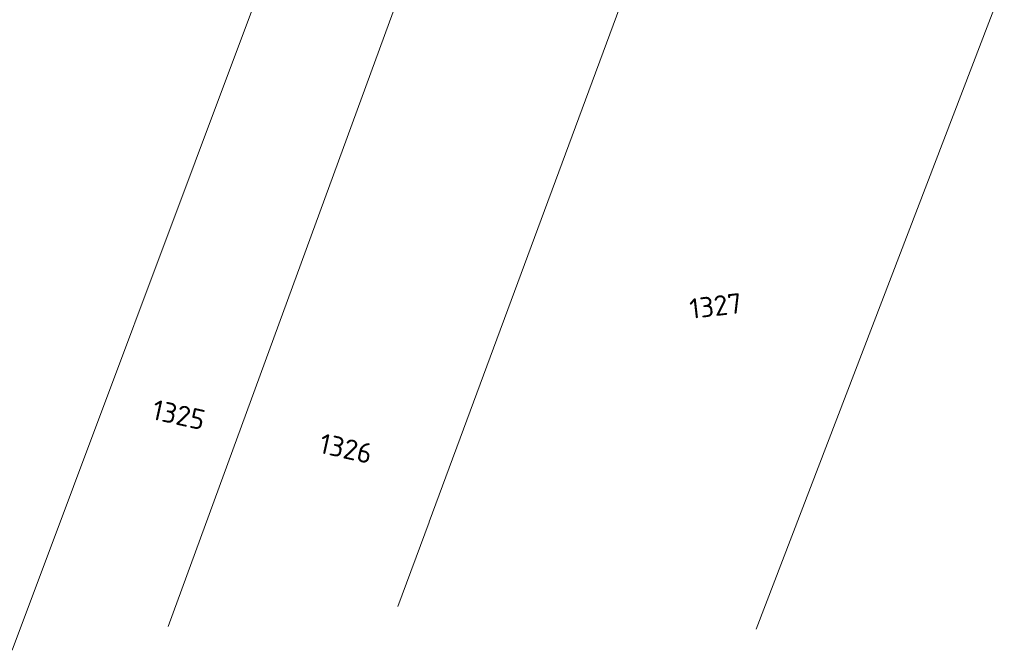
# Model space of a CAD drawing. Header units: metres. Extents: x 3425540 to 3446143, y 5432760 to 5444637.
# Tile 108 of 256: x 3436385 to 3436472, y 5439067 to 5439124. Entities that reach past the tile are written whole.
import ezdxf
from ezdxf.enums import TextEntityAlignment as Align

# ---------------------------------------------------------------- set-up
doc = ezdxf.new("R2010")
doc.units = ezdxf.units.M
doc.layers.add('B_Flurgrenzen', color=9, linetype='Continuous', lineweight=18)
doc.styles.get("Standard").update_dxf_attribs({"font": 'isocpeur.ttf'})

msp = doc.modelspace()

# ---------------------------------------------------------------- linework, layer by layer
at = {"layer": 'B_Flurgrenzen'}
for p, q in [((3436384.038, 5439067.388), (3436406.505, 5439127.446)), ((3436397.92, 5439069.499), (3436418.721, 5439126.446)), ((3436450.225, 5439069.279), (3436472.308, 5439126.897)), ((3436421.141, 5439078.816), (3436438.549, 5439125.895)), ((3436418.353, 5439071.277), (3436421.14, 5439078.814)), ((3436421.14, 5439078.813), (3436421.141, 5439078.816))]:
    msp.add_line(p, q, dxfattribs=at)

# ---------------------------------------------------------------- texts
for s, rotation, p in [('1327', 6.75, (3436446.626, 5439098.06)), ('1325', 347.53495, (3436398.855, 5439088.363)), ('1326', 347.53495, (3436413.735, 5439085.364))]:
    msp.add_text(s, height=1.8, rotation=rotation, dxfattribs=at).set_placement(p, align=Align.MIDDLE)

doc.saveas('drawing.dxf')
